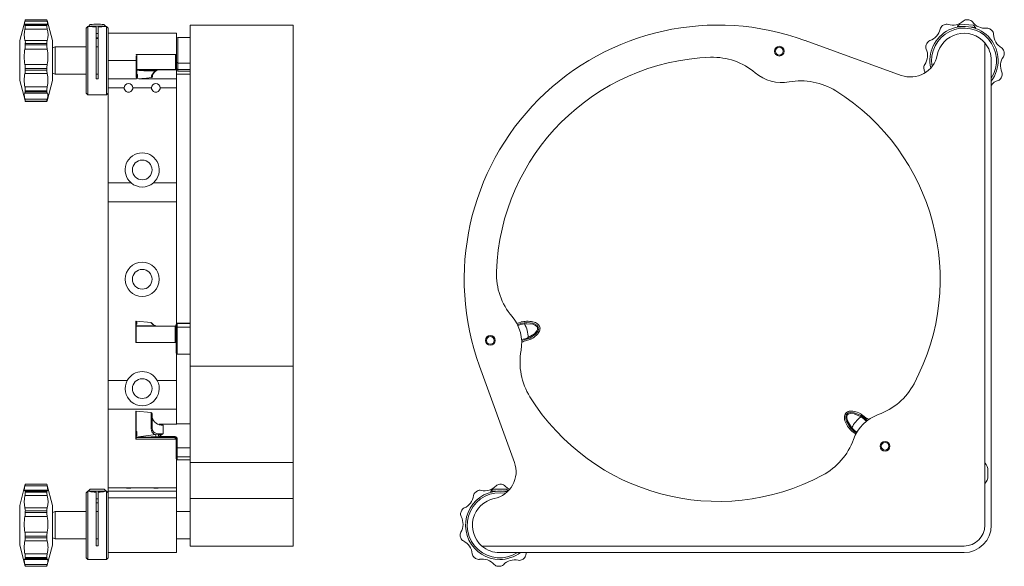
# Model space of a CAD drawing. Header units: inches. Extents: x 6.8 to 26.3, y 2.8 to 20.3.
# Tile 4 of 7: x 17.3 to 26.3, y 6.9 to 11.9. Entities that reach past the tile are written whole.
import ezdxf

# ---------------------------------------------------------------- set-up
doc = ezdxf.new("R2010")
doc.units = ezdxf.units.IN
doc.header["$MEASUREMENT"] = 0

msp = doc.modelspace()

# ---------------------------------------------------------------- linework, layer by layer
at = {"color": 7, "linetype": 'Continuous', "lineweight": 0}
for p, q in [((17.3673, 11.867), (17.3181, 11.6836)), ((17.3661, 11.8629), (17.3673, 11.867)), ((17.5701, 11.8629), (17.3661, 11.8629)), ((17.568, 11.8346), (17.3681, 11.8346)), ((17.5667, 11.8752), (17.3696, 11.8752)), ((17.3697, 11.8208), (17.3697, 11.8285)), ((17.5665, 11.8285), (17.3697, 11.8285)), ((17.3697, 11.8208), (17.5665, 11.8208)), ((17.5665, 11.8208), (17.5665, 11.8285)), ((17.6181, 11.6836), (17.5688, 11.8677)), ((17.9421, 11.8136), (17.9271, 11.7986)), ((17.9494, 11.8136), (17.9421, 11.8136)), ((17.9421, 11.8136), (17.9421, 11.1886)), ((17.9644, 11.8305), (17.9474, 11.8136)), ((17.9517, 11.8135), (17.9492, 11.8136)), ((18.0171, 11.8082), (18.0171, 11.3335)), ((18.0371, 11.8082), (18.0371, 11.3335)), ((18.1068, 11.8136), (18.0898, 11.8305)), ((18.105, 11.8136), (18.1025, 11.8135)), ((18.1121, 11.8136), (18.1048, 11.8136)), ((18.1271, 11.7986), (18.1121, 11.8136)), ((18.1121, 11.1886), (18.1121, 11.8136)), ((19.8216, 11.8261), (18.8771, 11.8261)), ((18.8771, 8.7068), (18.8771, 11.8261)), ((19.8216, 8.7068), (19.8216, 11.8261)), ((25.9039, 11.8173), (25.9032, 11.808)), ((25.9244, 11.835), (25.9039, 11.8173)), ((25.9536, 11.8135), (25.9039, 11.8173)), ((26.0498, 11.8254), (25.9244, 11.835)), ((26.0674, 11.8049), (26.0178, 11.8087)), ((26.0674, 11.8049), (26.0498, 11.8254)), ((17.5701, 11.7899), (17.3661, 11.7899)), ((17.9271, 11.2036), (17.9271, 11.7986)), ((18.1271, 11.7986), (18.1271, 11.3901)), ((18.7521, 11.7511), (18.1271, 11.7511)), ((18.7521, 11.7511), (18.7521, 11.5603)), ((26.0667, 11.7956), (26.0674, 11.8049)), ((17.3181, 11.6224), (17.3181, 11.6836)), ((17.3661, 11.6837), (17.5701, 11.6837)), ((17.3697, 11.6445), (17.3697, 11.6584)), ((17.5665, 11.6584), (17.3697, 11.6584)), ((17.3697, 11.6445), (17.5665, 11.6445)), ((17.5665, 11.6445), (17.5665, 11.6584)), ((17.6181, 11.6224), (17.6181, 11.6836)), ((18.7549, 11.486), (18.7549, 11.7025)), ((18.8771, 11.7125), (18.7649, 11.7125)), ((18.7649, 11.7125), (18.7649, 11.4772)), ((24.5065, 11.6862), (25.3868, 11.3662)), ((26.1521, 7.2511), (26.1521, 11.6636)), ((17.3181, 11.3186), (17.3181, 11.6224)), ((17.5701, 11.6067), (17.3661, 11.6067)), ((17.6443, 11.6261), (17.6181, 11.6166)), ((17.6181, 11.3186), (17.6181, 11.6224)), ((17.9271, 11.6261), (17.6443, 11.6261)), ((17.6443, 11.6261), (17.6443, 11.5264)), ((18.0371, 11.6261), (18.0171, 11.6261)), ((18.3849, 11.5532), (18.3849, 11.5528)), ((18.3849, 11.5532), (18.3849, 11.5503)), ((18.3849, 11.5414), (18.3849, 11.5333)), ((18.3849, 11.5066), (18.3849, 11.5381)), ((18.7449, 11.5572), (18.3889, 11.5572)), ((18.3889, 11.4877), (18.3889, 11.5572)), ((18.7449, 11.4187), (18.7449, 11.5562)), ((18.7549, 11.6261), (18.7521, 11.6261)), ((17.3661, 11.4653), (17.5701, 11.4653)), ((17.6443, 11.5264), (17.6443, 11.3761)), ((18.3849, 11.5011), (18.1271, 11.5011)), ((18.3849, 11.5333), (18.3849, 11.5141)), ((18.3849, 11.4214), (18.3849, 11.5066)), ((18.3889, 11.4877), (18.3889, 11.4187)), ((18.7549, 11.4273), (18.7549, 11.486)), ((18.7649, 11.4772), (18.7649, 11.4185)), ((18.7649, 11.4772), (18.8771, 11.4772)), ((26.2121, 7.2511), (26.2121, 11.5011)), ((17.5701, 11.3831), (17.3661, 11.3831)), ((17.5665, 11.4283), (17.3697, 11.4283)), ((17.3697, 11.4134), (17.3697, 11.4283)), ((17.3697, 11.4134), (17.5665, 11.4134)), ((17.5665, 11.4134), (17.5665, 11.4283)), ((17.6181, 11.3857), (17.6443, 11.3761)), ((17.6443, 11.3761), (17.9271, 11.3761)), ((18.0171, 11.3761), (18.0371, 11.3761)), ((18.1271, 11.3356), (18.1271, 11.3901)), ((18.3849, 11.4202), (18.3849, 11.4214)), ((18.3849, 11.3785), (18.3849, 11.4202)), ((18.3849, 11.3484), (18.3849, 11.3672)), ((18.3849, 11.3574), (18.3849, 11.3574)), ((18.3889, 11.4187), (18.7449, 11.4187)), ((18.3889, 11.4187), (18.3889, 11.4177)), ((18.3889, 11.4177), (18.3919, 11.4175)), ((18.3893, 11.374), (18.3889, 11.374)), ((18.3889, 11.372), (18.3889, 11.3461)), ((18.3959, 11.372), (18.3889, 11.372)), ((18.3893, 11.4146), (18.3893, 11.4024)), ((18.3893, 11.374), (18.3959, 11.3743)), ((18.3959, 11.3466), (18.3959, 11.3743)), ((18.5349, 11.3558), (18.5349, 11.3705)), ((18.5718, 11.4156), (18.7449, 11.4156)), ((18.7449, 11.4156), (18.7449, 11.4187)), ((18.7521, 11.3356), (18.7521, 11.4145)), ((18.7521, 11.3761), (18.8771, 11.3761)), ((18.7549, 11.4138), (18.7549, 11.4273)), ((18.7649, 11.4185), (18.8771, 11.4185)), ((18.7649, 11.4185), (18.7649, 11.4038)), ((18.7649, 11.4038), (18.8771, 11.4038)), ((17.3181, 11.3186), (17.3673, 11.1353)), ((17.5688, 11.1346), (17.6181, 11.3186)), ((18.0371, 11.3335), (18.0171, 11.3335)), ((18.1271, 11.2528), (18.1271, 11.3356)), ((18.1271, 11.3356), (18.3856, 11.3356)), ((18.3849, 11.3457), (18.3849, 11.3484)), ((18.3849, 11.3382), (18.3849, 11.3379)), ((18.3889, 11.3461), (18.3893, 11.3461)), ((18.3893, 11.3461), (18.3959, 11.3466)), ((18.3893, 11.3461), (18.3893, 11.3422)), ((18.3893, 11.3342), (18.3893, 11.3339)), ((18.4078, 11.3356), (18.7521, 11.3356)), ((18.5258, 11.3459), (18.5258, 11.3466)), ((18.7521, 11.3356), (18.7521, 11.2528)), ((17.3661, 11.2605), (17.5701, 11.2605)), ((17.3669, 11.2044), (17.5693, 11.2044)), ((17.3697, 11.2159), (17.3697, 11.226)), ((17.5665, 11.226), (17.3697, 11.226)), ((17.3697, 11.2159), (17.5665, 11.2159)), ((17.5665, 11.2159), (17.5665, 11.226)), ((17.5723, 11.2048), (17.5701, 11.2046)), ((17.9271, 11.2036), (17.9421, 11.1886)), ((17.9421, 11.1886), (18.1121, 11.1886)), ((18.1121, 11.1886), (18.1271, 11.2036)), ((18.2746, 11.2528), (18.1271, 11.2528)), ((18.1271, 11.2528), (18.1271, 10.3829)), ((18.5246, 11.2528), (18.3536, 11.2528)), ((18.7521, 11.2528), (18.6036, 11.2528)), ((18.7521, 11.2528), (18.7521, 10.3829)), ((17.3661, 11.1477), (17.5701, 11.1477)), ((17.3696, 11.1271), (17.5667, 11.1271)), ((17.3697, 11.1273), (17.3697, 11.1288)), ((17.5665, 11.1288), (17.3697, 11.1288)), ((17.3697, 11.1273), (17.5665, 11.1273)), ((17.5665, 11.1273), (17.5665, 11.1288)), ((18.1271, 10.3829), (18.3374, 10.3829)), ((18.1271, 10.2109), (18.1271, 10.3829)), ((18.5418, 10.3829), (18.7521, 10.3829)), ((18.7521, 10.3829), (18.7521, 10.2109)), ((18.7521, 10.2109), (18.1271, 10.2109)), ((18.1271, 10.2109), (18.1271, 8.5769)), ((18.7521, 10.2109), (18.7521, 9.0957)), ((18.3799, 9.1129), (18.3799, 9.1129)), ((18.3799, 9.1071), (18.3799, 9.1126)), ((18.3799, 9.0854), (18.3799, 9.1071)), ((18.5209, 9.1052), (18.3832, 9.1172)), ((18.3843, 9.1106), (18.3839, 9.1106)), ((18.3839, 9.1106), (18.3839, 9.09)), ((18.3843, 9.117), (18.3843, 9.1169)), ((18.3843, 9.1106), (18.3909, 9.1099)), ((18.3909, 9.0894), (18.3909, 9.1099)), ((21.8662, 9.0956), (21.9095, 9.1099)), ((21.9097, 9.1106), (21.9095, 9.1099)), ((21.9097, 9.1106), (21.9097, 9.1106)), ((21.9363, 9.103), (21.9376, 9.0932)), ((22.0393, 9.1044), (22.0393, 9.1044)), ((18.3799, 9.0996), (18.3799, 9.0941)), ((18.3799, 9.0694), (18.3799, 9.0844)), ((18.3799, 9.0686), (18.3799, 9.0694)), ((18.3799, 8.9276), (18.3799, 9.0686)), ((18.3839, 9.09), (18.3843, 9.09)), ((18.3839, 9.0727), (18.3839, 9.0745)), ((18.3869, 9.0728), (18.3839, 9.0727)), ((18.3839, 9.0727), (18.3839, 9.072)), ((18.3839, 9.072), (18.3839, 8.9236)), ((18.3839, 9.072), (18.7399, 9.072)), ((18.3843, 9.09), (18.3843, 9.0838)), ((18.3843, 9.09), (18.3909, 9.0894)), ((18.3918, 9.0728), (18.3869, 9.0728)), ((18.7399, 9.0736), (18.551, 9.0736)), ((18.7399, 9.0736), (18.7399, 9.072)), ((18.7399, 8.9236), (18.7399, 9.072)), ((18.7499, 9.0855), (18.7499, 9.0895)), ((18.7499, 9.0532), (18.7499, 9.0855)), ((18.7499, 8.8271), (18.7499, 9.0532)), ((18.8771, 9.0995), (18.7599, 9.0995)), ((18.7599, 9.0995), (18.7599, 9.0952)), ((18.7599, 9.0952), (18.7599, 9.0628)), ((18.7599, 9.0952), (18.8771, 9.0952)), ((18.7599, 9.0628), (18.7599, 8.8171)), ((18.7599, 9.0628), (18.8771, 9.0628)), ((22.0582, 9.0934), (22.0582, 9.0934)), ((22.0717, 9.0797), (22.0717, 9.0797)), ((22.0759, 9.0273), (22.0759, 9.0273)), ((22.0807, 9.046), (22.0807, 9.046)), ((18.3839, 8.9236), (18.3908, 8.9236)), ((18.3839, 8.9236), (18.7399, 8.9236)), ((18.3839, 8.9236), (18.3839, 8.9236)), ((18.3908, 8.9236), (18.7399, 8.9236)), ((18.7399, 8.9236), (18.7399, 8.9236)), ((21.9259, 8.9302), (21.9261, 8.9308)), ((21.9259, 8.9302), (21.9259, 8.9301)), ((21.9891, 8.9517), (21.9261, 8.9308)), ((21.9713, 8.9672), (21.9752, 8.958)), ((21.9892, 8.9512), (21.9891, 8.9517)), ((21.9892, 8.9511), (21.9892, 8.9512)), ((22.0651, 9.0084), (22.0651, 9.0084)), ((18.7521, 8.8208), (18.7521, 8.5769)), ((18.7599, 8.8171), (18.8771, 8.8171)), ((19.8216, 8.7068), (18.8771, 8.7068)), ((18.8771, 8.7068), (18.8771, 7.8265)), ((19.8216, 8.7068), (19.8216, 7.8265)), ((21.527, 8.7068), (21.8471, 7.8265)), ((18.1271, 8.5769), (18.3029, 8.5769)), ((18.1271, 8.3142), (18.1271, 8.5769)), ((18.5763, 8.5769), (18.7521, 8.5769)), ((18.7521, 8.5769), (18.7521, 8.3142)), ((18.7521, 8.3142), (18.1271, 8.3142)), ((18.1271, 8.3142), (18.1271, 7.5951)), ((18.5209, 8.2835), (18.3843, 8.2954)), ((18.3843, 8.2934), (18.3843, 8.2934)), ((18.3843, 8.2934), (18.3843, 8.2866)), ((18.7521, 8.3142), (18.7521, 8.1753)), ((24.9111, 8.2934), (24.9111, 8.2934)), ((24.9329, 8.2954), (24.9329, 8.2954)), ((18.3799, 8.2586), (18.3799, 8.2895)), ((18.3799, 8.2729), (18.3799, 8.2729)), ((18.3799, 8.1481), (18.3799, 8.2586)), ((18.3843, 8.2866), (18.3843, 8.2866)), ((18.3843, 8.2599), (18.3843, 8.2599)), ((18.3843, 8.2599), (18.3843, 8.241)), ((18.3843, 8.241), (18.3843, 8.241)), ((18.3843, 8.2192), (18.3843, 8.2192)), ((18.5299, 8.1423), (18.5299, 8.2731)), ((24.8672, 8.241), (24.8672, 8.241)), ((24.869, 8.2192), (24.869, 8.2192)), ((24.8707, 8.2599), (24.8707, 8.2599)), ((24.8931, 8.2866), (24.8931, 8.2866)), ((25.0204, 8.2423), (25.0257, 8.2507)), ((25.0232, 8.2662), (25.0229, 8.2657)), ((25.0229, 8.2657), (25.0762, 8.2262)), ((25.0232, 8.2662), (25.0232, 8.2662)), ((25.0768, 8.2264), (25.0762, 8.2262)), ((25.0768, 8.2264), (25.0768, 8.2264)), ((18.3799, 8.1139), (18.3799, 8.1481)), ((18.7399, 8.1755), (18.5921, 8.1755)), ((18.7399, 8.1752), (18.5944, 8.1752)), ((18.6299, 8.1669), (18.6299, 8.0871)), ((18.7399, 8.1752), (18.7399, 8.1755)), ((18.8771, 8.1791), (18.7599, 8.1791)), ((18.7599, 8.1791), (18.7599, 8.1788)), ((24.9293, 8.1356), (24.9367, 8.1423)), ((18.3799, 8.1064), (18.3799, 8.0642)), ((18.3799, 8.0714), (18.3799, 8.0878)), ((18.3799, 8.0579), (18.3799, 8.0714)), ((18.3799, 8.0633), (18.3799, 8.0633)), ((18.3799, 8.0568), (18.3799, 8.0579)), ((18.3799, 8.0574), (18.3799, 8.0461)), ((18.3843, 8.1095), (18.3839, 8.1095)), ((18.3839, 8.093), (18.3839, 8.0703)), ((18.3909, 8.093), (18.3839, 8.093)), ((18.3839, 8.0703), (18.3843, 8.0703)), ((18.3839, 8.0537), (18.3839, 8.0554)), ((18.3869, 8.0538), (18.3839, 8.0537)), ((18.3839, 8.0537), (18.3839, 8.0531)), ((18.7399, 8.0531), (18.3839, 8.0531)), ((18.3839, 8.0531), (18.3839, 8.0403)), ((18.3839, 8.0402), (18.7399, 8.0402)), ((18.3843, 8.1095), (18.3909, 8.1097)), ((18.3843, 8.0703), (18.3909, 8.0708)), ((18.3843, 8.0703), (18.3843, 8.0635)), ((18.3909, 8.0708), (18.3909, 8.1097)), ((18.5944, 8.0631), (18.7399, 8.0631)), ((18.7399, 8.0631), (18.7399, 8.0531)), ((18.7399, 8.0409), (18.7399, 8.0531)), ((18.7499, 7.9659), (18.7499, 8.0408)), ((18.7599, 8.0396), (18.7599, 7.9582)), ((24.9384, 8.1095), (24.9391, 8.1097)), ((24.9384, 8.1095), (24.9384, 8.1095)), ((24.9747, 8.0832), (24.9391, 8.1097)), ((18.7499, 7.8856), (18.7499, 7.9659)), ((18.7599, 7.9582), (18.7599, 7.878)), ((18.7599, 7.9582), (18.8771, 7.9582)), ((18.7499, 7.8588), (18.7499, 7.8856)), ((18.7521, 7.8525), (18.7521, 7.5951)), ((18.7599, 7.878), (18.8771, 7.878)), ((18.7599, 7.878), (18.7599, 7.8488)), ((18.7599, 7.8488), (18.8771, 7.8488)), ((19.8216, 7.8265), (18.8771, 7.8265)), ((18.8771, 7.8265), (18.8771, 7.4961)), ((19.8216, 7.8265), (19.8216, 7.4961)), ((26.1811, 7.7531), (26.1811, 7.7011)), ((17.3697, 7.6261), (17.3181, 7.4336)), ((17.5701, 7.6113), (17.3661, 7.6113)), ((17.5685, 7.5717), (17.3677, 7.5717)), ((17.3697, 7.6261), (17.5665, 7.6261)), ((17.6181, 7.4336), (17.5665, 7.6261)), ((17.9643, 7.5811), (17.9459, 7.5628)), ((18.1083, 7.5628), (18.09, 7.5811)), ((18.1271, 7.5951), (18.2751, 7.5951)), ((18.1271, 7.5638), (18.1271, 7.5951)), ((18.2751, 7.5951), (18.3541, 7.5951)), ((18.3541, 7.5951), (18.5251, 7.5951)), ((18.5251, 7.5951), (18.6041, 7.5951)), ((18.6041, 7.5951), (18.7521, 7.5951)), ((18.7521, 7.5951), (18.7521, 7.5638)), ((21.6493, 7.5811), (21.6301, 7.562)), ((21.775, 7.5811), (21.6493, 7.5811)), ((21.7903, 7.5657), (21.775, 7.5811)), ((17.5701, 7.5226), (17.3661, 7.5226)), ((17.3697, 7.555), (17.3697, 7.5637)), ((17.5665, 7.5637), (17.3697, 7.5637)), ((17.3697, 7.555), (17.5665, 7.555)), ((17.5665, 7.555), (17.5665, 7.5637)), ((17.9421, 7.5636), (17.9271, 7.5486)), ((17.9271, 6.9536), (17.9271, 7.5486)), ((17.946, 7.5636), (17.9421, 7.5636)), ((17.9421, 7.5636), (17.9421, 6.9386)), ((17.9517, 7.562), (17.9492, 7.5628)), ((18.0171, 7.5529), (18.0171, 7.064)), ((18.0371, 7.4946), (18.0171, 7.4946)), ((18.0371, 7.5529), (18.0371, 7.064)), ((18.105, 7.5628), (18.1025, 7.562)), ((18.1121, 7.5636), (18.1083, 7.5636)), ((18.1271, 7.5486), (18.1121, 7.5636)), ((18.1121, 6.9386), (18.1121, 7.5636)), ((18.1271, 7.5638), (18.1271, 7.5486)), ((18.7521, 7.5638), (18.1271, 7.5638)), ((18.1271, 7.5486), (18.1271, 6.9536)), ((18.7521, 7.5011), (18.1271, 7.5011)), ((18.7521, 7.5638), (18.7521, 7.5011)), ((18.7521, 7.0011), (18.7521, 7.5011)), ((19.8216, 7.4961), (18.8771, 7.4961)), ((18.8771, 7.0611), (18.8771, 7.4961)), ((19.8216, 7.0611), (19.8216, 7.4961)), ((21.6301, 7.562), (21.6301, 7.5527)), ((21.6799, 7.562), (21.6301, 7.562)), ((21.7866, 7.562), (21.7443, 7.562)), ((17.3181, 7.3617), (17.3181, 7.4336)), ((17.3661, 7.4096), (17.5701, 7.4096)), ((17.6181, 7.3617), (17.6181, 7.4336)), ((18.0171, 7.4561), (18.0371, 7.4561)), ((18.0371, 7.4561), (18.0171, 7.4561)), ((17.3181, 7.0686), (17.3181, 7.3617)), ((17.5701, 7.3301), (17.3661, 7.3301)), ((17.3697, 7.3678), (17.3697, 7.3822)), ((17.5665, 7.3822), (17.3697, 7.3822)), ((17.3697, 7.3678), (17.5665, 7.3678)), ((17.5665, 7.3678), (17.5665, 7.3822)), ((17.6443, 7.3761), (17.6181, 7.3666)), ((17.6181, 7.0686), (17.6181, 7.3617)), ((17.9271, 7.3761), (17.6443, 7.3761)), ((17.6443, 7.3761), (17.6443, 7.267)), ((18.0371, 7.3761), (18.0171, 7.3761)), ((18.8771, 7.3761), (18.7521, 7.3761)), ((17.6443, 7.267), (17.6443, 7.1261)), ((17.3661, 7.1881), (17.5701, 7.1881)), ((17.3697, 7.136), (17.3697, 7.1506)), ((17.5665, 7.1506), (17.3697, 7.1506)), ((17.3697, 7.136), (17.5665, 7.136)), ((17.5665, 7.136), (17.5665, 7.1506)), ((17.6181, 7.1357), (17.6443, 7.1261)), ((17.6443, 7.1261), (17.9271, 7.1261)), ((18.0171, 7.1261), (18.0371, 7.1261)), ((18.7521, 7.1261), (18.8771, 7.1261)), ((17.3181, 7.0686), (17.3697, 6.8761)), ((17.5701, 7.1075), (17.3661, 7.1075)), ((17.5665, 6.8761), (17.6181, 7.0686)), ((18.0371, 7.064), (18.0171, 7.064)), ((19.8216, 7.0611), (18.8771, 7.0611)), ((25.9621, 7.0611), (21.5496, 7.0611)), ((17.3661, 6.9908), (17.5701, 6.9908)), ((17.3697, 6.9483), (17.3697, 6.9575)), ((17.5665, 6.9575), (17.3697, 6.9575)), ((17.3697, 6.9483), (17.5665, 6.9483)), ((17.5665, 6.9483), (17.5665, 6.9575)), ((17.9271, 6.9536), (17.9421, 6.9386)), ((18.1121, 6.9386), (18.1271, 6.9536)), ((18.7521, 7.0011), (18.1271, 7.0011)), ((25.9621, 7.0011), (21.7121, 7.0011)), ((21.9567, 7.0027), (21.9513, 6.9797)), ((17.3661, 6.8929), (17.5701, 6.8929)), ((17.3674, 6.939), (17.5688, 6.939)), ((17.3697, 6.8761), (17.3697, 6.8765)), ((17.5665, 6.8765), (17.3697, 6.8765)), ((17.3697, 6.8761), (17.5665, 6.8761)), ((17.5665, 6.8761), (17.5665, 6.8765)), ((17.9421, 6.9386), (18.1121, 6.9386))]:
    msp.add_line(p, q, dxfattribs=at)
at = {"color": 7, "linetype": 'Continuous', "lineweight": 0, "flags": 128}
for points in [[(17.3661, 11.8325), (17.362, 11.8268), (17.3592, 11.8296), (17.3621, 11.8467), (17.3661, 11.8629)], [(17.3697, 11.8285), (17.3691, 11.8338), (17.3673, 11.8341), (17.3661, 11.8325)], [(17.3684, 11.8714), (17.3696, 11.8751), (17.3696, 11.875)], [(17.5701, 11.8325), (17.5678, 11.8346), (17.5666, 11.8314), (17.5665, 11.8285)], [(17.577, 11.8296), (17.5741, 11.8467), (17.5701, 11.8629)], [(17.5701, 11.8325), (17.5742, 11.8268), (17.5751, 11.8277)], [(18.0371, 11.7088), (18.0223, 11.7088), (18.0171, 11.7088)], [(18.0171, 11.7023), (18.0319, 11.7023), (18.0371, 11.7023)], [(18.3893, 11.4024), (18.3893, 11.4024), (18.3893, 11.3973), (18.3893, 11.3786), (18.3893, 11.374)], [(18.3919, 11.4175), (18.4118, 11.4165), (18.4598, 11.416)], [(18.4598, 11.416), (18.4917, 11.4156), (18.5696, 11.4158)], [(18.5258, 11.3466), (18.5258, 11.356), (18.5258, 11.3607)], [(18.567, 11.4095), (18.5673, 11.4115), (18.5675, 11.4131), (18.5678, 11.4144), (18.5682, 11.4154), (18.5685, 11.416), (18.5689, 11.4163), (18.569, 11.4163)], [(18.5839, 11.4156), (18.5713, 11.4111), (18.567, 11.4095)], [(25.5975, 11.4134), (25.6037, 11.3989), (25.6074, 11.3947)], [(18.3849, 11.3484), (18.3849, 11.3482), (18.3852, 11.3475), (18.3861, 11.3468), (18.3871, 11.3463), (18.3879, 11.3461), (18.3889, 11.3461)], [(18.3893, 11.334), (18.4781, 11.3417), (18.5258, 11.3459)], [(18.3893, 11.3422), (18.3893, 11.3422), (18.3893, 11.3402), (18.3893, 11.3348), (18.3893, 11.3342)], [(17.3661, 11.1477), (17.362, 11.1685), (17.3592, 11.1939), (17.3621, 11.2049), (17.3661, 11.2046)], [(17.3661, 11.2046), (17.3684, 11.2056), (17.3696, 11.2118), (17.3697, 11.2159)], [(17.5665, 11.2159), (17.5671, 11.2077), (17.5689, 11.2044), (17.5701, 11.2046)], [(17.5701, 11.1477), (17.5742, 11.1685), (17.577, 11.1939), (17.5741, 11.2049)], [(17.3673, 11.1353), (17.3684, 11.1309), (17.3696, 11.1272), (17.3697, 11.1273)], [(17.5665, 11.1273), (17.5671, 11.1287), (17.5688, 11.1346)], [(18.3843, 9.1169), (18.3843, 9.1169), (18.3843, 9.1165), (18.3843, 9.1123), (18.3843, 9.1106)], [(18.5208, 9.103), (18.5208, 9.1049), (18.5208, 9.1038)], [(21.9363, 9.103), (21.9562, 9.1049), (22.0157, 9.0999), (22.0377, 9.092), (22.057, 9.0786), (22.0651, 9.0677), (22.0689, 9.0545), (22.0681, 9.0423), (22.0611, 9.0242), (22.0401, 8.9984), (21.9883, 8.9639), (21.9752, 8.958)], [(18.3839, 9.0745), (18.3839, 9.0745), (18.384, 9.0745), (18.384, 9.0745), (18.3841, 9.0746), (18.3843, 9.0749)], [(18.3843, 9.0838), (18.3843, 9.0838), (18.3843, 9.08), (18.3843, 9.0749)], [(18.565, 9.0739), (18.5574, 9.077), (18.5422, 9.0855), (18.5325, 9.0926), (18.5294, 9.0958), (18.5295, 9.0956)], [(21.9376, 9.0932), (21.9045, 9.0875), (21.8771, 9.0784)], [(21.9713, 8.9672), (22.0303, 9.0029), (22.0526, 9.0293), (22.0575, 9.0406), (22.059, 9.0529), (22.0569, 9.0617), (22.052, 9.0693), (22.0404, 9.0791), (22.0148, 9.0898), (21.9609, 9.0951), (21.9376, 9.0932)], [(21.91, 8.9275), (21.9173, 8.9284), (21.9259, 8.9302)], [(21.9752, 8.958), (21.9388, 8.9461), (21.9101, 8.9413)], [(21.9892, 8.9512), (21.9965, 8.9546), (22.0012, 8.957), (22.0012, 8.957)], [(18.3843, 8.2953), (18.3843, 8.2947), (18.3843, 8.2934), (18.3843, 8.2934), (18.3843, 8.2934)], [(18.3843, 8.2866), (18.3843, 8.2866), (18.3843, 8.281), (18.3843, 8.2753), (18.3843, 8.2602), (18.3843, 8.2599), (18.3843, 8.2599)], [(18.3843, 8.241), (18.3843, 8.241), (18.3843, 8.2271), (18.3843, 8.2192), (18.3843, 8.2192)], [(18.3843, 8.2192), (18.3843, 8.2192), (18.3843, 8.2029), (18.3843, 8.1954), (18.3843, 8.1954)], [(18.5208, 8.1356), (18.5208, 8.1509), (18.5208, 8.2025), (18.5208, 8.225), (18.5208, 8.2485), (18.5208, 8.2613), (18.5208, 8.272), (18.5208, 8.2784), (18.5208, 8.2831), (18.5208, 8.2825)], [(24.9293, 8.1356), (24.9164, 8.1509), (24.8863, 8.2025), (24.8801, 8.225), (24.88, 8.2485), (24.8843, 8.2613), (24.8929, 8.272), (24.9033, 8.2784), (24.9222, 8.2831), (24.9553, 8.2807), (25.0133, 8.2581), (25.0257, 8.2507)], [(25.0204, 8.2423), (24.9573, 8.2701), (24.9229, 8.2731), (24.9108, 8.2707), (24.8999, 8.2649), (24.8939, 8.2581), (24.8904, 8.2497), (24.8891, 8.2346), (24.8951, 8.2075), (24.9217, 8.1603), (24.9367, 8.1423)], [(25.0232, 8.2662), (25.0163, 8.2701), (25.0116, 8.2726), (25.0116, 8.2726)], [(25.0257, 8.2507), (25.0564, 8.2278), (25.0759, 8.2078)], [(25.0882, 8.2149), (25.0832, 8.2203), (25.0768, 8.2264)], [(18.3843, 8.1954), (18.3843, 8.1954), (18.3843, 8.1881), (18.3843, 8.16), (18.3843, 8.1457), (18.3843, 8.1457)], [(18.3843, 8.1457), (18.3843, 8.1457), (18.3843, 8.1394), (18.3843, 8.1157), (18.3843, 8.1095)], [(18.5299, 8.1423), (18.5347, 8.1185), (18.5497, 8.1003), (18.5724, 8.0899), (18.5999, 8.0861), (18.6299, 8.0871)], [(18.5944, 8.1752), (18.6297, 8.167), (18.6299, 8.1669)], [(24.9367, 8.1423), (24.9603, 8.1185), (24.984, 8.101)], [(18.3839, 8.0703), (18.3829, 8.0703), (18.3821, 8.0704), (18.3811, 8.0706), (18.3802, 8.071), (18.3799, 8.0713), (18.3799, 8.0714)], [(18.3839, 8.0554), (18.3839, 8.0554), (18.384, 8.0554), (18.384, 8.0554), (18.3841, 8.0555), (18.3843, 8.0557)], [(18.3843, 8.0635), (18.3843, 8.0635), (18.3843, 8.0599), (18.3843, 8.0557)], [(18.562, 8.0807), (18.5806, 8.0799), (18.585, 8.0801)], [(18.5944, 8.0631), (18.5745, 8.0609), (18.5646, 8.0604)], [(18.6299, 8.0871), (18.6297, 8.0869), (18.5944, 8.0631)], [(18.7499, 8.0408), (18.7492, 8.0454), (18.7474, 8.049), (18.7451, 8.0514), (18.742, 8.0528), (18.7399, 8.0531)], [(17.3661, 7.5705), (17.362, 7.5669), (17.3592, 7.5733), (17.3621, 7.5936), (17.3661, 7.6113)], [(17.3661, 7.6113), (17.3684, 7.6208), (17.3696, 7.6257), (17.3697, 7.6261)], [(17.3697, 7.5637), (17.3691, 7.5701), (17.3673, 7.5716), (17.3661, 7.5705)], [(17.5701, 7.5705), (17.5678, 7.5714), (17.5666, 7.567), (17.5665, 7.5637)], [(17.5701, 7.5705), (17.5742, 7.5669), (17.577, 7.5733), (17.5741, 7.5935), (17.5701, 7.6113)], [(18.09, 7.5811), (18.0896, 7.5811), (18.0834, 7.5811), (18.0705, 7.5811), (18.0523, 7.5811), (18.0311, 7.5811), (18.0094, 7.5811), (17.9899, 7.5811), (17.9748, 7.5811), (17.966, 7.5811), (17.9643, 7.5811)], [(21.7622, 7.6094), (21.7828, 7.5901), (21.8023, 7.5797)], [(17.946, 7.5635), (17.9455, 7.5636), (17.9492, 7.5628)], [(18.1025, 7.562), (18.0901, 7.562), (18.0723, 7.562), (18.0507, 7.562), (18.0271, 7.562), (18.0035, 7.562), (17.9819, 7.562), (17.9641, 7.562), (17.9517, 7.562)], [(18.105, 7.5628), (18.1087, 7.5636), (18.1083, 7.5635)], [(17.3661, 6.8929), (17.362, 6.9122), (17.3592, 6.9344), (17.3621, 6.9421), (17.3661, 6.9398)], [(17.3661, 6.9398), (17.3684, 6.9396), (17.3696, 6.9446), (17.3697, 6.9483)], [(17.5665, 6.9483), (17.5671, 6.9412), (17.5689, 6.939), (17.5701, 6.9398)], [(17.5701, 6.8929), (17.5742, 6.9122), (17.577, 6.9344), (17.5741, 6.9421), (17.5701, 6.9398)]]:
    msp.add_lwpolyline(points, dxfattribs=at)
at = {"color": 7, "linetype": 'Continuous', "lineweight": 0, "extrusion": (6.98297e-15, 0, -1)}
for centre in [(-24.2712, 11.5875), (-21.6257, 8.9421), (-25.2395, 7.9738)]:
    msp.add_circle(centre, 0.0445, dxfattribs=at)
at = {"color": 7, "linetype": 'Continuous', "lineweight": 0}
for centre, radius in [((24.2712, 11.5875), 0.0352), ((18.4396, 10.5011), 0.09), ((18.4396, 9.5011), 0.1563), ((18.4396, 9.5011), 0.09), ((21.6257, 8.9421), 0.0352), ((18.4396, 8.5011), 0.09), ((25.2395, 7.9738), 0.0352)]:
    msp.add_circle(centre, radius, dxfattribs=at)
for centre, radius, start, end in [((17.2113, 11.8233), 0.1584, 347.82401, 359.08363), ((17.7961, 11.8315), 0.2298, 182.66981, 190.42255), ((17.3971, 11.8195), 0.1783, 14.075, 18.026), ((18.0271, 11.062), 0.7553, 84.26901, 95.73099), ((18.0439, 12.5358), 0.7282, 262.72616, 267.89271), ((18.0271, 11.3874), 0.4475, 81.95063, 98.04937), ((18.0114, 12.5229), 0.7152, 272.06049, 277.32063), ((23.7121, 9.5011), 2.325, 70.02111, 199.97889), ((25.9621, 11.5011), 0.3125, 323.1301, 192.60989), ((25.7911, 11.7799), 0.048, 121.52808, 167.91998), ((25.9621, 11.5011), 0.375, 119.19966, 121.52808), ((25.8026, 11.7866), 0.048, 72.80776, 119.19966), ((25.8593, 11.97), 0.144, 252.80776, 311.91998), ((25.9876, 11.8272), 0.048, 85.52808, 131.91998), ((25.9621, 11.5011), 0.375, 83.19966, 85.52808), ((26.0008, 11.8258), 0.048, 36.80776, 83.19966), ((26.1545, 11.9409), 0.144, 216.80776, 275.91998), ((17.5573, 11.7368), 0.1984, 164.47612, 195.52388), ((17.379, 11.7368), 0.1984, 344.47612, 15.52388), ((18.0271, 10.6722), 1.078, 89.46849, 90.53151), ((25.6034, 11.8201), 0.144, 288.80776, 347.91998), ((25.9621, 11.5011), 0.2975, 327.17563, 190.37596), ((25.9621, 11.5011), 0.25, 40.5358, 168.46304), ((26.1743, 11.7499), 0.048, 49.52808, 95.91998), ((25.9621, 11.5011), 0.375, 47.19966, 49.52808), ((26.1843, 11.7411), 0.048, 0.80776, 47.19966), ((26.3763, 11.7438), 0.144, 180.80776, 239.91998), ((17.3246, 11.665), 0.0456, 351.6857, 24.2529), ((17.1619, 11.6449), 0.2078, 349.40593, 359.88937), ((17.6484, 11.6599), 0.0819, 163.05726, 181.00414), ((17.7708, 11.6446), 0.2043, 180.01882, 190.68588), ((18.7649, 11.7025), 0.01, 90, 180), ((25.6599, 11.6261), 0.048, 157.52808, 203.91998), ((25.9621, 11.5011), 0.375, 155.19966, 157.52808), ((25.6653, 11.6383), 0.048, 108.80776, 155.19966), ((25.9621, 11.5011), 0.25, 360, 40.5358), ((17.7245, 11.536), 0.3652, 168.84066, 191.15934), ((17.2117, 11.536), 0.3652, 348.84066, 11.15934), ((18.3889, 11.5532), 0.004, 90.08543, 179.93222), ((18.7449, 11.5672), 0.01, 271.03709, 360), ((25.4722, 11.6011), 0.25, 250.02111, 348.46304), ((25.4844, 11.5483), 0.144, 324.80776, 23.91998), ((26.4398, 11.454), 0.144, 144.80776, 203.91998), ((26.28, 11.5776), 0.048, 13.52808, 59.91998), ((26.2829, 11.5647), 0.048, 324.80776, 11.19966), ((25.9621, 11.5011), 0.375, 11.19966, 13.52808), ((17.1985, 11.4306), 0.1712, 359.24105, 11.70034), ((17.7598, 11.4285), 0.1933, 169.01434, 180.04426), ((18.7644, 11.4867), 0.00947, 183.78867, 273.34361), ((23.7121, 9.5011), 2.0312, 91.96494, 178.03506), ((23.663, 10.9316), 0.6, 49.63854, 91.96494), ((25.6413, 11.4376), 0.048, 144.80776, 191.19966), ((17.6265, 11.3218), 0.2675, 166.75415, 193.24585), ((17.2479, 11.4123), 0.1218, 346.13489, 0.53227), ((17.6481, 11.4076), 0.0818, 175.91101, 197.42183), ((17.3097, 11.3218), 0.2675, 346.75436, 13.24564), ((18.3884, 11.4222), 0.00356, 192.21836, 278.4206), ((18.3886, 11.4216), 0.00397, 201.49933, 274.45525), ((18.3891, 11.4195), 0.00429, 170.54904, 266.91371), ((18.3893, 11.3783), 0.00435, 177.17011, 265.50886), ((18.3894, 11.3675), 0.00452, 96.50677, 184.08699), ((18.3886, 11.4146), 0.00064, 358.90077, 62.93405), ((18.4151, 11.3941), 0.033, 134.78229, 141.59218), ((18.5019, 12.246), 0.839, 262.28774, 274.45368), ((18.6069, 11.3341), 0.0854, 117.84839, 161.81998), ((18.5253, 11.3703), 0.00964, 272.99761, 358.31477), ((18.6049, 11.3439), 0.0747, 112.69404, 159.49261), ((18.7983, 12.0822), 0.6657, 265.40077, 266.2637), ((18.746, 11.3921), 0.0234, 68.75892, 92.77903), ((18.7644, 11.4279), 0.00947, 183.78867, 273.34361), ((18.7649, 11.4138), 0.01, 180, 270), ((24.2944, 11.6745), 0.375, 229.63854, 280.36146), ((25.9621, 11.5011), 0.375, 191.19966, 193.52808), ((25.9621, 11.5011), 0.375, 335.19966, 337.52808), ((26.2643, 11.3762), 0.048, 337.52808, 23.91998), ((18.3141, 11.2511), 0.0395, 2.43418, 177.56582), ((18.3889, 11.3379), 0.004, 180.04068, 266.65135), ((18.5641, 11.2511), 0.0395, 2.43418, 177.56582), ((18.5249, 11.3558), 0.01, 275.02039, 360), ((24.4698, 10.7154), 0.6, 58.03506, 100.36146), ((26.2922, 11.225), 0.0952, 100.73803, 149.0236), ((26.2589, 11.364), 0.048, 288.80776, 335.19966), ((17.1346, 11.2193), 0.2352, 1.62163, 10.08879), ((17.7541, 11.2242), 0.1875, 168.83302, 179.45657), ((18.3141, 11.2511), 0.0395, 177.56582, 2.43418), ((18.5641, 11.2511), 0.0395, 177.56582, 2.43418), ((23.7121, 9.5011), 2.0313, 331.96494, 58.03506), ((17.1072, 11.0894), 0.2654, 8.53708, 12.68935), ((17.6585, 11.1213), 0.0923, 163.4066, 175.36697), ((18.4396, 10.5011), 0.1563, 310.84483, 229.15517), ((18.4396, 10.5011), 0.1562, 229.15517, 310.84483), ((22.2817, 9.5502), 0.6, 178.03506, 220.36146), ((18.3839, 9.1132), 0.004, 84.53238, 179.97391), ((18.3836, 9.1069), 0.00371, 85.44109, 176.36166), ((18.5933, 9.16), 0.0922, 218.16508, 250.16727), ((18.52, 9.0931), 0.00995, 0.20701, 85.25986), ((18.5199, 9.0952), 0.01, 360, 83.13753), ((21.5388, 8.9188), 0.375, 349.63854, 40.36146), ((21.966, 8.8681), 0.2368, 97.1982, 113.26167), ((21.9709, 8.8312), 0.286, 92.51611, 102.34348), ((21.9689, 8.8962), 0.221, 77.7586, 92.74521), ((21.9844, 8.9772), 0.1386, 66.64687, 76.92777), ((22.0016, 9.0176), 0.0946, 53.21778, 66.48598), ((18.3849, 9.0851), 0.00503, 101.23598, 188.10538), ((18.3842, 9.0701), 0.00438, 94.36637, 188.48115), ((18.3836, 9.069), 0.00371, 85.10723, 172.7476), ((18.3836, 9.0682), 0.00372, 85.3784, 174.47533), ((18.4578, 7.5546), 1.522, 86.35696, 92.76848), ((18.397, 9.088), 0.0183, 225.73214, 236.28443), ((18.4732, 4.6098), 4.4638, 89.0016, 91.04451), ((18.7408, 9.0882), 0.0146, 266.3593, 309.45995), ((18.7409, 9.0848), 0.0129, 265.63134, 314.252), ((18.7599, 9.0895), 0.01, 90, 180), ((18.7597, 9.0854), 0.00983, 89.02424, 178.98981), ((18.7597, 9.053), 0.00983, 89.02424, 178.98981), ((21.7464, 8.9745), 0.225, 358.15731, 31.84269), ((22.0193, 9.0417), 0.0647, 35.88659, 53.01336), ((21.9918, 9.063), 0.0914, 323.27851, 337.01708), ((22.0319, 9.0509), 0.0491, 354.2221, 35.77693), ((22.0176, 9.0523), 0.0635, 336.82191, 354.2768), ((18.3839, 8.9276), 0.004, 180, 270), ((18.3839, 8.9276), 0.004, 180.04426, 270.0442), ((18.7401, 8.9138), 0.00977, 2.37913, 91.38893), ((21.8861, 9.1486), 0.2004, 276.87023, 295.15538), ((21.9077, 9.1422), 0.2075, 296.76414, 312.73191), ((21.9539, 9.0911), 0.1386, 313.07201, 323.35293), ((22.4979, 8.7434), 0.6, 169.63854, 211.96494), ((18.7599, 8.8271), 0.01, 180, 270), ((18.4396, 8.5011), 0.1563, 28.99539, 151.00461), ((18.4396, 8.5011), 0.1563, 151.00461, 28.99539), ((24.9754, 8.8284), 0.6, 289.63854, 331.96494), ((23.7121, 9.5011), 2.0313, 211.96494, 298.03506), ((18.3839, 8.2914), 0.004, 84.61183, 179.95828), ((24.9242, 8.2313), 0.0635, 101.87653, 119.33142), ((24.9302, 8.2041), 0.0914, 88.33312, 102.0717), ((24.929, 8.1569), 0.1386, 78.12662, 88.40755), ((24.9136, 8.0897), 0.2075, 61.81876, 77.78653), ((18.5199, 8.2735), 0.01, 0.08995, 83.72058), ((18.6241, 8.2632), 0.0965, 192.53281, 273.44843), ((24.9617, 8.2381), 0.0946, 178.2724, 191.5406), ((24.9318, 8.2388), 0.0647, 160.94121, 178.06798), ((25.0047, 8.2473), 0.1386, 191.70149, 201.98239), ((24.9171, 8.2438), 0.0491, 119.27672, 160.83155), ((25.1436, 8.0541), 0.225, 123.21193, 156.89731), ((25.3031, 7.9102), 0.375, 109.63854, 160.36146), ((24.9199, 8.067), 0.2021, 42.22018, 60.16995), ((18.3842, 8.1138), 0.00425, 177.82887, 266.65228), ((18.5216, 8.1441), 0.00853, 264.70555, 347.96605), ((18.5757, 8.1339), 0.0549, 178.21299, 255.57868), ((18.646, 8.3243), 0.1582, 250.42199, 264.16131), ((18.7417, 8.2227), 0.0472, 267.65527, 286.50703), ((18.741, 8.2262), 0.051, 268.73708, 291.73386), ((18.7599, 8.1691), 0.01, 90, 121.32837), ((18.7599, 8.1688), 0.01, 89.99523, 120.14372), ((25.0799, 8.2811), 0.221, 202.81322, 217.79983), ((25.132, 8.3201), 0.286, 217.57073, 227.3981), ((25.105, 8.2953), 0.2374, 222.26389, 238.23406), ((18.3846, 8.0883), 0.00475, 98.82639, 185.27717), ((18.3835, 8.0591), 0.00374, 198.7624, 276.97603), ((18.3838, 8.0576), 0.00389, 175.44473, 271.76338), ((18.3838, 8.0569), 0.00387, 182.19447, 272.038), ((18.3839, 8.0442), 0.004, 180.03177, 270.12594), ((18.7739, 5.9278), 2.1633, 95.62103, 100.37621), ((18.3752, 8.0406), 0.0176, 48.5808, 59.1514), ((18.7176, 1.5234), 6.5388, 91.34017, 92.89877), ((17.9022, 7.9854), 0.6666, 6.45694, 8.21682), ((18.5641, 8.3593), 0.28, 274.28284, 283.59755), ((19.2195, 8.4216), 0.7206, 208.29128, 209.83808), ((18.7399, 8.0302), 0.01, 0, 90.64613), ((18.738, 8.0412), 0.022, 355.92351, 85.0435), ((18.7574, 8.0622), 0.0227, 250.59323, 276.24621), ((24.3848, 8.2378), 0.6, 298.03506, 340.36146), ((18.7589, 7.9672), 0.00907, 188.52363, 276.52472), ((18.7589, 7.887), 0.00907, 188.52363, 276.52472), ((18.7599, 7.8588), 0.01, 180, 270), ((21.6121, 7.741), 0.25, 281.53696, 19.97889), ((26.0874, 7.7531), 0.0938, 0, 46.3171), ((26.0874, 7.7011), 0.0938, 313.6829, 0), ((19.9046, 8.1773), 2.4022, 193.26359, 193.62696), ((18.3146, 7.7253), 0.136, 253.13716, 286.86284), ((18.5646, 7.7253), 0.136, 253.13716, 286.86284), ((21.5314, 7.5237), 0.048, 77.15397, 123.54587), ((21.5741, 7.7109), 0.144, 257.15397, 316.26619), ((21.7128, 7.5781), 0.048, 89.87429, 136.26619), ((21.7121, 7.2511), 0.375, 87.54587, 89.87429), ((21.7261, 7.5778), 0.048, 41.15397, 87.54587), ((17.5863, 7.4661), 0.2273, 165.60118, 194.39882), ((17.1991, 7.5572), 0.1707, 348.28157, 359.25313), ((17.7993, 7.564), 0.233, 182.217, 190.2483), ((17.35, 7.4661), 0.2273, 345.60118, 14.39882), ((18.0285, 7.8733), 0.3207, 256.14984, 267.97329), ((18.0258, 7.873), 0.3203, 272.02011, 283.85676), ((21.3302, 7.542), 0.144, 293.15397, 352.26619), ((21.7121, 7.2511), 0.3125, 77.39011, 269.9999), ((21.7121, 7.2511), 0.2975, 79.62404, 302.82437), ((21.7121, 7.2511), 0.25, 101.53696, 229.4642), ((21.5205, 7.5161), 0.048, 125.87429, 172.26619), ((21.7121, 7.2511), 0.375, 123.54587, 125.87429), ((17.3115, 7.3886), 0.0586, 353.75712, 20.99711), ((17.6637, 7.3835), 0.0972, 164.46086, 180.78492), ((18.8121, 7.3913), 0.06, 180, 194.6282), ((21.4057, 7.3654), 0.048, 113.15397, 159.54587), ((17.7278, 7.2591), 0.3685, 168.89026, 191.10974), ((17.1657, 7.368), 0.204, 349.30575, 359.9486), ((17.7592, 7.3669), 0.1926, 179.73809, 191.00756), ((17.2084, 7.2591), 0.3685, 348.89026, 11.10974), ((21.4013, 7.3529), 0.048, 161.87429, 208.26619), ((21.7121, 7.2511), 0.375, 159.54587, 161.87429), ((21.2322, 7.262), 0.144, 329.15397, 28.26619), ((25.9621, 7.2511), 0.19, 270, 0), ((25.9621, 7.2511), 0.25, 270, 0), ((17.1847, 7.1521), 0.185, 359.56178, 11.23762), ((17.2634, 7.1348), 0.1063, 345.15376, 0.67955), ((17.6331, 7.1299), 0.0669, 174.68693, 199.47977), ((17.7671, 7.1506), 0.2006, 169.21683, 179.98377), ((18.8121, 7.111), 0.06, 165.3718, 180), ((21.3971, 7.1635), 0.048, 149.15397, 195.54587), ((21.7121, 7.2511), 0.375, 195.54587, 197.87429), ((21.4009, 7.1508), 0.048, 197.87429, 244.26619), ((17.5996, 7.0492), 0.2406, 165.95469, 194.04531), ((17.3367, 7.0492), 0.2406, 345.95496, 14.04504), ((21.3175, 6.9778), 0.144, 5.15397, 64.26619), ((21.7121, 7.2511), 0.25, 229.4642, 270), ((17.1356, 6.9494), 0.2343, 1.98001, 10.1723), ((17.7439, 6.9554), 0.1774, 168.51091, 179.33677), ((21.5087, 6.9951), 0.048, 185.15397, 231.54587), ((21.7121, 7.2511), 0.375, 231.54587, 233.87429), ((21.5193, 6.987), 0.048, 233.87429, 280.26619), ((21.5535, 6.7981), 0.144, 41.15397, 100.26619), ((21.7121, 7.2511), 0.3125, 269.9999, 307.34846), ((21.7121, 7.2511), 0.375, 303.54587, 305.87429), ((21.9037, 6.9862), 0.048, 305.87429, 352.26619), ((16.9334, 6.7906), 0.4447, 11.13249, 13.29045), ((17.6828, 6.8599), 0.1175, 163.70028, 171.87679), ((21.6981, 6.9244), 0.048, 221.15397, 267.54587), ((21.7121, 7.2511), 0.375, 267.54587, 269.87429), ((21.7114, 6.9241), 0.048, 269.87429, 316.26619), ((21.8501, 6.7914), 0.144, 77.15397, 136.26619), ((21.8928, 6.9786), 0.048, 257.15397, 303.54587)]:
    msp.add_arc(centre, radius, start, end, dxfattribs=at)

doc.saveas('drawing.dxf')
